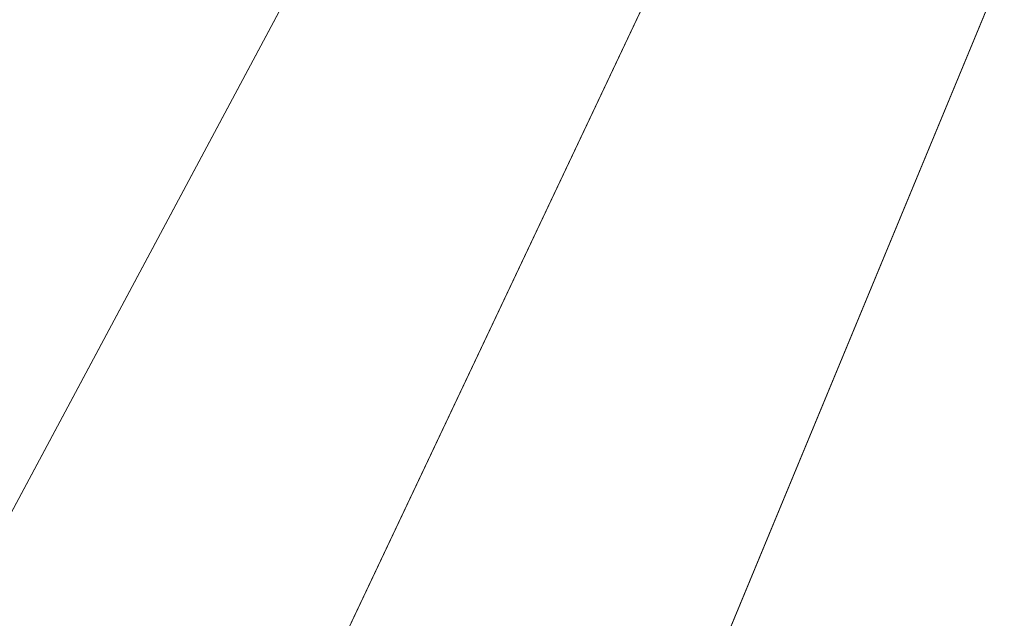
# Model space of a CAD drawing. Header units: millimetres. Extents: x -470 to -19, y 446 to 896.
# Tile 144 of 256: x -341 to -313, y 487 to 504. Entities that reach past the tile are written whole.
import ezdxf

# ---------------------------------------------------------------- set-up
doc = ezdxf.new("R2010")
doc.units = ezdxf.units.MM
doc.header["$LTSCALE"] = 20
doc.layers.add('LUCIDO_1', color=1, linetype='Continuous', lineweight=20, true_color=0xff0000)
doc.layers.add('Nessuna', color=7, linetype='Continuous', lineweight=9)

# ---------------------------------------------------------------- blocks, each defined once
blk = doc.blocks.new('Group-1')
at = {"layer": 'LUCIDO_1', "color": 5, "linetype": 'Continuous', "lineweight": 9, "transparency": 33554687}
for points in [[(-328.58, 578.383, -10106.271), (-323.934, 574.377, -10106.271), (-383.297, 502.043, -10106.271), (-391.422, 509.048, -10106.271)], [(-323.934, 574.377, -10106.271), (-319.097, 570.603, -10106.271), (-374.839, 495.443, -10106.271), (-383.297, 502.043, -10106.271)], [(-380.759, 505.135, -10081.271), (-372.457, 498.656, -10081.271), (-319.097, 570.603, -10081.271), (-323.934, 574.377, -10081.271)], [(-319.097, 570.603, -10106.271), (-314.082, 567.069, -10106.271), (-366.069, 489.264, -10106.271), (-374.839, 495.443, -10106.271)], [(-372.457, 498.656, -10081.271), (-363.847, 492.59, -10081.271), (-314.082, 567.069, -10081.271), (-319.097, 570.603, -10081.271)], [(-314.082, 567.069, -10106.271), (-308.9, 563.785, -10106.271), (-357.008, 483.521, -10106.271), (-366.069, 489.264, -10106.271)], [(-363.847, 492.59, -10081.271), (-354.952, 486.952, -10081.271), (-308.9, 563.785, -10081.271), (-314.082, 567.069, -10081.271)], [(-308.9, 563.785, -10106.271), (-303.561, 560.762, -10106.271), (-347.673, 478.234, -10106.271), (-357.008, 483.521, -10106.271)], [(-354.952, 486.952, -10081.271), (-345.787, 481.762, -10081.271), (-303.561, 560.762, -10081.271), (-308.9, 563.785, -10081.271)], [(-303.561, 560.762, -10106.271), (-298.08, 558.005, -10106.271), (-338.089, 473.414, -10106.271), (-347.673, 478.234, -10106.271)], [(-345.787, 481.762, -10081.271), (-336.378, 477.03, -10081.271), (-298.08, 558.005, -10081.271), (-303.561, 560.762, -10081.271)], [(-298.08, 558.005, -10106.271), (-292.471, 555.519, -10106.271), (-328.28, 469.068, -10106.271), (-338.089, 473.414, -10106.271)], [(-336.378, 477.03, -10081.271), (-326.75, 472.763, -10081.271), (-292.471, 555.519, -10081.271), (-298.08, 558.005, -10081.271)], [(-292.471, 555.519, -10106.271), (-286.747, 553.311, -10106.271), (-318.272, 465.206, -10106.271), (-328.28, 469.068, -10106.271)], [(-326.75, 472.763, -10081.271), (-316.924, 468.972, -10081.271), (-286.747, 553.311, -10081.271), (-292.471, 555.519, -10081.271)], [(-286.747, 553.311, -10106.271), (-280.922, 551.384, -10106.271), (-308.086, 461.837, -10106.271), (-318.272, 465.206, -10106.271)], [(-316.924, 468.972, -10081.271), (-306.925, 465.665, -10081.271), (-280.922, 551.384, -10081.271), (-286.747, 553.311, -10081.271)]]:
    blk.add_3dface(points, dxfattribs=at)

msp = doc.modelspace()

# ---------------------------------------------------------------- block references
at = {"layer": 'Nessuna', "color": 5, "true_color": 0x0000ff, "transparency": 33554687}
msp.add_blockref('Group-1', (0, 0), dxfattribs=at)

doc.saveas('drawing.dxf')
